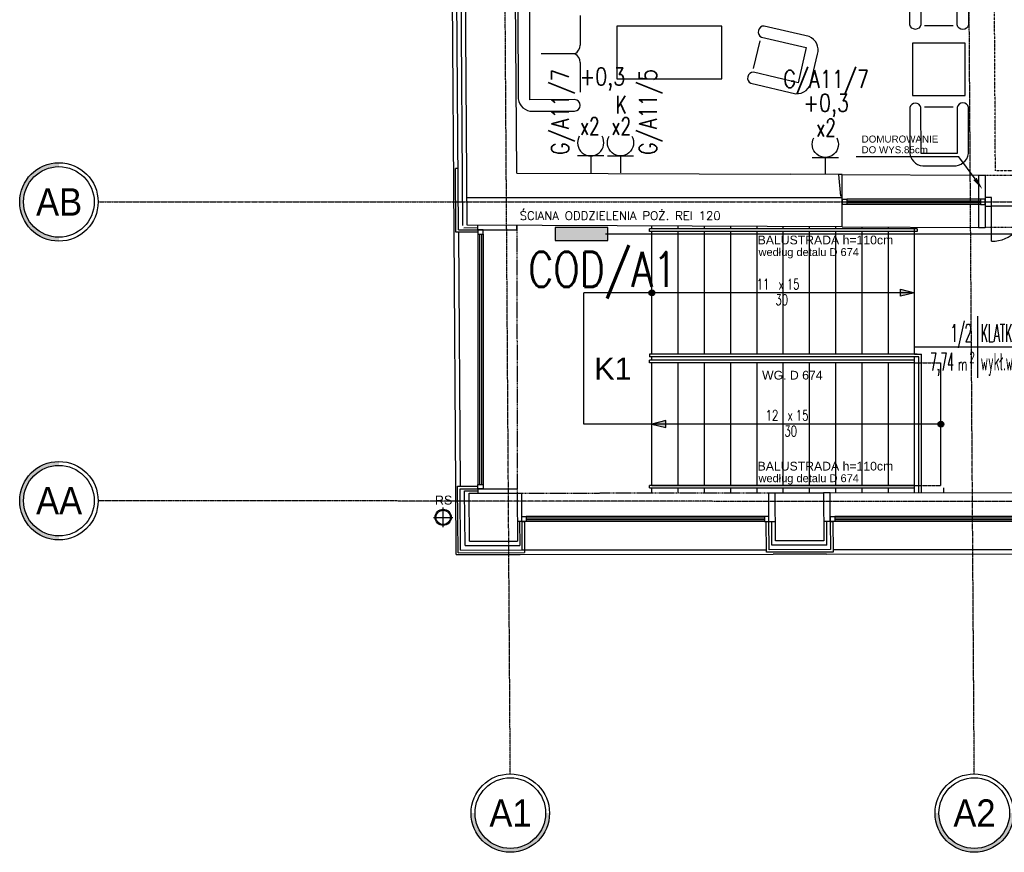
# Model space of a CAD drawing. Header units: inches. Extents: x -145354 to -97635, y 38777 to 78670.
# Tile 133 of 231: x -143289 to -142164, y 57854 to 58805. Entities that reach past the tile are written whole.
import ezdxf
from ezdxf.enums import TextEntityAlignment as Align

# ---------------------------------------------------------------- set-up
doc = ezdxf.new("R2010")
doc.units = ezdxf.units.IN
doc.header["$MEASUREMENT"] = 0
for name, pattern in [('CENTER', [2, 1.25, -0.25, 0.25, -0.25]), ('DASHDOT', [1, 0.5, -0.25, 0, -0.25]), ('DASHED2', [0.375, 0.25, -0.125]), ('DIVIDE', [31.75, 12.7, -6.35, 0, -6.35, 0, -6.35])]:
    doc.linetypes.add(name, pattern=pattern)
doc.layers.get('0').update_dxf_attribs({"color": 101})
for name, color, linetype in [('Drz---drzwi', 5, 'Continuous'), ('E-OPIS_POM', 6, 'Continuous'), ('E35', 6, 'Continuous'), ('E50', 3, 'Continuous'), ('Ele-balustrada', 64, 'Continuous'), ('Ins-ppoz-opis', 240, 'Continuous'), ('Ins-wod', 152, 'Continuous'), ('Ins-wod-opis', 155, 'Continuous'), ('Okn---okna', 5, 'Continuous'), ('Opis-spadki', 61, 'Continuous'), ('Opis-wykonczen', 2, 'Continuous'), ('Os-osie glowne', 8, 'CENTER'), ('Os-osie-opis', 8, 'Continuous'), ('Sc-cegla pelna', 32, 'Continuous'), ('Sc-gazobeton', 45, 'Continuous'), ('Sc-izolacja term-obrys', 132, 'Continuous'), ('Sc-izolacja term-styropian', 151, 'STYROPIAN-KA'), ('Sc-kamien', 31, 'Continuous'), ('Sc-nad', 5, 'DASHED2'), ('Sc-nadproza kon', 5, 'DASHED2'), ('Sch-opis', 51, 'Continuous'), ('Sch-widok', 12, 'Continuous'), ('Suf-widok', 8, 'Continuous'), ('W-idok', 9, 'Continuous'), ('Wym-zew', 9, 'Continuous'), ('Wyp-meble', 155, 'Continuous')]:
    doc.layers.add(name, color=color, linetype=linetype)
doc.layers.get('Wym-zew').off()
doc.styles.add('dwg_opis duży', font='ARIAL.TTF', dxfattribs={"width": 0.9})
doc.styles.add('KA wymiar', font='romans.shx', dxfattribs={"width": 0.6})
doc.styles.add('ROMANS', font='romans', dxfattribs={"width": 0.85})
doc.styles.add('TYTUL2', font='ARIAL.TTF')
doc.linetypes.add('BATTING', pattern='A,0.0001,-0.1,[134,ltypeshp.shx,S=0.1,R=0,X=-0.1,Y=0],-0.2,[134,ltypeshp.shx,S=0.1,R=180,X=0.1,Y=0],-0.1', length=0.4001)
doc.linetypes.add('STYROPIAN-KA', pattern='A,0.0001,-0.1,[135,ltypeshp.shx,S=0.1,R=0,X=-0.1,Y=0],0,[135,ltypeshp.shx,S=0.1,R=180,X=0.1,Y=0],-0.1', length=0.2001)
doc.linetypes.add('ZIGZAG', pattern='A,0.00254,-5.08,[131,ltypeshp.shx,S=5.08,R=0,X=-5.08,Y=0],-10.16,[131,ltypeshp.shx,S=5.08,R=180,X=5.08,Y=0],-5.08', length=20.32254)

# ---------------------------------------------------------------- blocks, each defined once
blk = doc.blocks.new('pow')
for p, q in [((0, 0.523), (0, -0.523)), ((-1.075, 0), (1.78, 0))]:
    blk.add_line(p, q)
at = {"style": 'KA wymiar', "width": 0.6}
for s, height, p in [('2', 0.18, (-0.139, -0.27)), ('m', 0.21, (-0.333, -0.401))]:
    blk.add_text(s, height=height, dxfattribs=at).set_placement(p)
at = {"style": 'KA wymiar'}
for tag, width, p in [('01', 0.7, (-0.131, 0.084)), ('000.00', 0.6, (-0.364, -0.401))]:
    blk.add_attdef(tag, text='', height=0.3, dxfattribs=dict(at, width=width)).set_placement(p, align=Align.RIGHT)
blk.add_attdef('POMIESZCZENIE', (0.071, 0.084), '', height=0.3, dxfattribs=at)
at = {"style": 'KA wymiar', "width": 0.8}
blk.add_attdef('POSADZKA', (0.071, -0.401), '', height=0.3, dxfattribs=at)
blk = doc.blocks.new('g2')
at = {"layer": 'E35'}
blk.add_line((15, 19.3), (-15, 19.3), dxfattribs=at)
blk.add_arc((0, 34.3), 15, 150, 30, dxfattribs=at)
at = {"layer": 'E50'}
blk.add_line((0, 19.3), (0, 0), dxfattribs=at)
blk = doc.blocks.new('podowojna kanapa')
at = {"layer": 'Wyp-meble'}
for p, q in [((57.4, -21.5), (57.4, -55.5)), ((57.4, -75.4), (57.4, -109.3))]:
    blk.add_line(p, q, dxfattribs=at)
blk.add_lwpolyline([(51, -130.9, 0.969502), (51, -117.7), (0, -117.7), (0, -13.2), (51, -13.2, 0.969502), (51, 0), (0, 0, 0.371033), (-13.6, -17.2), (-13.6, -113.7, 0.371033), (0, -130.9)], format="xyb", close=True, dxfattribs=at)
blk.add_lwpolyline([(51.4, -65.4), (12.8, -65.4)], dxfattribs=at)
for centre, start, end in [((46, -55.4), 298.4028, 359.7038), ((46, -75.5), 0.2962, 61.5972)]:
    blk.add_arc(centre, 11.4, start, end, dxfattribs=at)
blk = doc.blocks.new('fotel_podstawowy')
at = {"layer": 'Wyp-meble'}
blk.add_lwpolyline([(12.8, -0.2), (12.8, -52.7, -0.814277), (0, -52.7), (0, 0, -0.403655), (18.1, 13.9), (49.6, 13.9, -0.380123), (67.1, 0), (67.1, -52.7, -0.804356), (54, -52.7), (54, -0.3)], format="xyb", close=True, dxfattribs=at)
blk.add_lwpolyline([(17, -53.5), (49.5, -53.5)], dxfattribs=at)
blk = doc.blocks.new('ozn_schody-kółko_d14')
at = {"ltscale": 25}
h = blk.add_hatch(color=256, dxfattribs=at)
edge = h.paths.add_edge_path()
edge.add_arc((0, 0), 3.33, 0, 360)
at = {"ltscale": 7}
blk.add_circle((0, 0), 3.33, dxfattribs=at)
blk = doc.blocks.new('ozn_schody-strzałka8x16')
at = {"ltscale": 25}
blk.add_hatch(color=256, dxfattribs=at).paths.add_polyline_path([(0, 0), (-4, -16), (4, -16)])
blk.add_lwpolyline([(0, 0), (-4, -16), (4, -16)], close=True, dxfattribs=at)
blk = doc.blocks.new('ozn_opis-schodów1-rzut')
at = {"style": 'ROMANS', "width": 0.7}
blk.add_text('x', height=12, dxfattribs=at).set_placement((-3.3, 3))
at = {"ltscale": 25, "style": 'ROMANS', "width": 0.7}
blk.add_attdef('Ilość', text='', height=12, dxfattribs=at).set_placement((-7.7, 3), align=Align.RIGHT)
blk.add_attdef('Wysokość', (6.2, 3), '', height=12, dxfattribs=at)
blk.add_attdef('Długość', text='', height=12, dxfattribs=at).set_placement((0.4, -15), align=Align.CENTER)
blk = doc.blocks.new('_DKGJHF')
at = {"ltscale": 7}
for p, q in [((-21.1, -77), (35.9, -77)), ((-5, -145.5), (-105, -145.5)), ((-5, -147.5), (-105, -147.5))]:
    blk.add_line(p, q, dxfattribs=at)
for points in [[(5, -7.5), (5, 0), (-5, 0), (-5, -7.5)], [(5, -155), (5, -147.5), (-5, -147.5), (-5, -155)]]:
    blk.add_lwpolyline(points, close=True, dxfattribs=at)
for points in [[(-45, -7.5), (-5, -7.5)], [(-5, -147.5), (-5, -7.5)]]:
    blk.add_lwpolyline(points, dxfattribs=at)
for centre, radius, start, end in [((-5, -7.5), 40, 180, 270), ((-5, -147.5), 100, 90, 180)]:
    blk.add_arc(centre, radius, start, end)
blk = doc.blocks.new('rura_spustowa')
at = {"layer": 'Ins-wod', "linetype": 'Continuous'}
for p, q in [((0, -11.2), (0, 11.2)), ((-11.2, 0), (11.2, 0))]:
    blk.add_line(p, q, dxfattribs=at)
at = {"layer": 'Ins-wod', "linetype": 'Continuous', "ltscale": 25}
for radius in [9.25, 8.25]:
    blk.add_circle((0, 0), radius, dxfattribs=at)
blk = doc.blocks.new('_opis_osi_liczbowy')
blk.add_hatch(color=256).paths.add_polyline_path([(32, 32), (32, 28.8, -1), (32, -28.8), (32, -32, 1)])
for radius in [32, 28.8]:
    blk.add_circle((32, 0), radius)
at = {"style": 'dwg_opis duży', "width": 0.9}
blk.add_attdef('AXNAMEH', text='', height=22.4, rotation=90, dxfattribs=at).set_placement((32, 0), align=Align.MIDDLE_CENTER)
blk = doc.blocks.new('_opis_osi')
blk.add_hatch(color=256).paths.add_polyline_path([(32, -32), (28.8, -32, -1), (-28.8, -32), (-32, -32, 1)])
for radius in [32, 28.8]:
    blk.add_circle((0, -32), radius)
at = {"style": 'dwg_opis duży', "width": 0.9}
blk.add_attdef('AXNAMEV', text='', height=22.4, rotation=90, dxfattribs=at).set_placement((0, -32), align=Align.MIDDLE_CENTER)
blk = doc.blocks.new('296')
at = {"layer": 'Okn---okna'}
for p, q in [((6, 0), (0, 0)), ((0, 0), (0, -2)), ((6, -5), (6, 0)), ((0, -2), (0, -5)), ((0, -5), (0, -291)), ((0, -5), (6, -5)), ((2, -5), (2, -291)), ((4, -5), (4, -291)), ((6, -5), (6, -291)), ((0, -294), (0, -291)), ((0, -291), (6, -291)), ((6, -291), (6, -296)), ((0, -296), (0, -294)), ((6, -296), (0, -296))]:
    blk.add_line(p, q, dxfattribs=at)
blk = doc.blocks.new('okkkkk')
at = {"layer": 'Okn---okna'}
for p, q in [((0, -6), (0, 0)), ((0, 0), (2, 0)), ((2, 0), (5, 0)), ((5, 0), (5, -6)), ((277, 0), (5, 0)), ((280, 0), (277, 0)), ((277, 0), (277, -6)), ((282, 0), (280, 0)), ((282, -6), (282, 0)), ((5, -6), (0, -6)), ((277, -2), (5, -2)), ((277, -4), (5, -4)), ((277, -6), (5, -6)), ((277, -6), (282, -6))]:
    blk.add_line(p, q, dxfattribs=at)
blk = doc.blocks.new('334')
at = {"layer": 'Okn---okna'}
for p, q in [((0, 0), (0, 6)), ((0, 6), (2, 6)), ((5, 0), (0, 0)), ((2, 6), (5, 6)), ((5, 6), (5, 0)), ((329, 6), (5, 6)), ((329, 4), (5, 4)), ((329, 2), (5, 2)), ((332, 6), (329, 6)), ((329, 6), (329, 0)), ((334, 6), (332, 6)), ((334, 0), (334, 6)), ((329, 0), (5, 0)), ((329, 0), (334, 0))]:
    blk.add_line(p, q, dxfattribs=at)
blk = doc.blocks.new('163')
at = {"layer": 'Okn---okna'}
for p, q in [((0, 0), (0, 6)), ((0, 6), (2, 6)), ((5, 0), (0, 0)), ((2, 6), (5, 6)), ((5, 6), (5, 0)), ((158, 6), (5, 6)), ((158, 4), (5, 4)), ((158, 2), (5, 2)), ((161, 6), (158, 6)), ((158, 6), (158, 0)), ((163, 6), (161, 6)), ((163, 0), (163, 6)), ((158, 0), (5, 0)), ((158, 0), (163, 0))]:
    blk.add_line(p, q, dxfattribs=at)

msp = doc.modelspace()

# ---------------------------------------------------------------- hatches: boundary and pattern name
at = {"layer": 'E50'}
msp.add_hatch(color=256, dxfattribs=at).paths.add_polyline_path([(-142677.35, 58567.3), (-142677.35, 58552.3), (-142617.35, 58552.3), (-142617.35, 58567.3)])

# ---------------------------------------------------------------- linework, layer by layer
at = {"layer": 'E35'}
msp.add_line((-142233.75, 58269.74), (-142233.75, 58264.41), dxfattribs=at)
at = {"layer": 'E50'}
msp.add_line((-142620, 58560), (-142030, 58560), dxfattribs=at)
msp.add_lwpolyline([(-142617.35, 58567.3), (-142677.35, 58567.3), (-142677.35, 58552.3), (-142617.35, 58552.3)], close=True, dxfattribs=at)
at = {"layer": 'Ele-balustrada'}
for p, q in [((-142263.74, 58565.75), (-142569.74, 58565.75)), ((-142569.74, 58562.75), (-142569.74, 58565.75)), ((-142263.74, 58565.75), (-142263.74, 58562.75)), ((-142263.74, 58562.75), (-142569.74, 58562.75)), ((-142263.74, 58422.75), (-142569.74, 58422.75)), ((-142569.74, 58422.75), (-142569.74, 58419.75)), ((-142261.74, 58419.75), (-142569.74, 58419.75)), ((-142266.74, 58422.75), (-142258.74, 58422.75)), ((-142261.74, 58264.42), (-142261.74, 58419.75)), ((-142258.74, 58264.42), (-142258.74, 58422.75)), ((-142569.74, 58412.75), (-142569.74, 58415.75)), ((-142266.74, 58412.75), (-142569.74, 58412.75)), ((-142266.74, 58272.75), (-142569.74, 58272.75)), ((-142569.74, 58269.75), (-142569.74, 58272.75)), ((-142569.74, 58269.75), (-142266.74, 58269.75))]:
    msp.add_line(p, q, dxfattribs=at)
msp.add_lwpolyline([(-142266.74, 58415.75), (-142569.74, 58415.75)], dxfattribs=at)
at = {"layer": 'Ins-ppoz-opis', "linetype": 'ZIGZAG', "ltscale": 0.025}
msp.add_lwpolyline([(-142349.46, 58601.13), (-142777.96, 58601.13)], dxfattribs=at)
at = {"layer": 'Okn---okna'}
for p, q in [((-142787.71, 58561.86), (-142785.77, 58271.84)), ((-142370.9, 58264.32), (-142028.78, 58264.56)), ((-142715.28, 58198.91), (-142435.97, 58199.25)), ((-142359.97, 58199.33), (-142031.75, 58199.56))]:
    msp.add_line(p, q, dxfattribs=at)
at = {"layer": 'Opis-wykonczen'}
msp.add_lwpolyline([(-142197.74, 58622.79), (-142216.16, 58648.16), (-142333.65, 58648.16)], dxfattribs=at)
msp.add_solid([(-142195.85, 58624.16), (-142189.51, 58611.47), (-142199.63, 58621.42)], dxfattribs=at)
at = {"layer": 'Os-osie glowne'}
for p, q in [((-142728.57, 57943.12), (-142756.37, 62104.61)), ((-142198.56, 57943.12), (-142226.36, 62104.61)), ((-138010.88, 58249.76), (-143199.4, 58255.24))]:
    msp.add_line(p, q, dxfattribs=at)
msp.add_lwpolyline([(-143199.4, 58596.54), (-138010.88, 58596.54)], dxfattribs=at)
at = {"layer": 'Sc-cegla pelna'}
for p, q in [((-142721.16, 58629.55), (-142722.55, 58838.6)), ((-142721.16, 58629.55), (-142408.42, 58628.27)), ((-142775.71, 58263.85), (-142720.71, 58263.9)), ((-142775.35, 58208.85), (-142775.71, 58263.85)), ((-142720.71, 58263.9), (-142720.35, 58208.9)), ((-142425.9, 58264.27), (-142370.9, 58264.32)), ((-142425.54, 58209.27), (-142425.9, 58264.27)), ((-142370.9, 58264.32), (-142370.54, 58209.32)), ((-142370.9, 58264.32), (-142370.54, 58209.32)), ((-142775.35, 58208.85), (-142720.35, 58208.9)), ((-142370.54, 58209.32), (-142425.54, 58209.27))]:
    msp.add_line(p, q, dxfattribs=at)
for points in [[(-142777.76, 58569.82), (-142779.6, 58844.93)], [(-142351.12, 58603.1), (-142353.37, 58628.08), (-142408.42, 58628.27)], [(-142349.46, 58603.1), (-142351.12, 58603.1)], [(-142349.46, 58603.1), (-142351.12, 58603.1)], [(-142349.46, 58568.08), (-142349.46, 58603.1)], [(-142349.46, 58568.08), (-142777.76, 58569.82)]]:
    msp.add_lwpolyline(points, dxfattribs=at)
at = {"layer": 'Sc-gazobeton'}
for p, q in [((-142349.46, 58627.95), (-142353.37, 58628.08)), ((-142349.46, 58603.1), (-142349.46, 58627.95)), ((-142193.71, 58627.18), (-142186.28, 58627.18)), ((-142186.28, 58627.18), (-142186.28, 58567.26)), ((-142765.59, 58564.71), (-142765.59, 58569.77)), ((-142765.59, 58564.77), (-142721.08, 58564.77)), ((-142721.08, 58564.77), (-142721.08, 58569.59)), ((-142193.71, 58567.26), (-142186.28, 58567.26)), ((-142765.59, 58268.88), (-142765.59, 58263.88)), ((-142765.59, 58268.86), (-142720.72, 58268.86)), ((-142715.5, 58231.35), (-142715.5, 58263.91)), ((-142433.18, 58264.26), (-142425.9, 58264.27)), ((-142433.18, 58231.35), (-142433.18, 58264.26)), ((-142363.18, 58264.32), (-142370.9, 58264.32)), ((-142363.18, 58231.35), (-142363.18, 58264.32)), ((-142715.5, 58231.35), (-142720.5, 58231.35)), ((-142433.18, 58231.35), (-142425.68, 58231.35)), ((-142363.18, 58231.35), (-142370.68, 58231.35))]:
    msp.add_line(p, q, dxfattribs=at)
at = {"layer": 'Sc-izolacja term-obrys'}
for p, q in [((-142787.73, 58564.86), (-142789.62, 58847.92)), ((-142787.73, 58564.86), (-142765.59, 58564.77)), ((-142785.75, 58268.84), (-142765.59, 58268.86)), ((-142785.28, 58198.84), (-142785.75, 58268.84)), ((-142715.5, 58231.35), (-142715.28, 58198.91)), ((-142432.97, 58199.26), (-142433.18, 58231.35)), ((-142363.18, 58231.35), (-142362.97, 58199.33)), ((-142785.28, 58198.84), (-142715.28, 58198.91)), ((-142362.97, 58199.33), (-142432.97, 58199.26))]:
    msp.add_line(p, q, dxfattribs=at)
at = {"layer": 'Sc-izolacja term-styropian', "linetype": 'BATTING', "ltscale": 0.1}
for p, q in [((-142781.53, 58567.15), (-142765.59, 58567.17)), ((-142780.73, 58266.35), (-142765.59, 58266.36)), ((-142718, 58231.35), (-142717.81, 58203.91))]:
    msp.add_line(p, q, dxfattribs=at)
at = {"layer": 'Sc-izolacja term-styropian', "linetype": 'BATTING', "ltscale": 0.25}
for p, q in [((-142780.31, 58203.85), (-142780.73, 58266.35)), ((-142780.31, 58203.85), (-142717.81, 58203.91)), ((-142367.16, 58204.32), (-142429.66, 58204.26))]:
    msp.add_line(p, q, dxfattribs=at)
at = {"layer": 'Sc-izolacja term-styropian', "linetype": 'BATTING', "ltscale": 0.15}
for p, q in [((-142429.66, 58204.26), (-142429.68, 58231.21)), ((-142367.16, 58204.32), (-142367.18, 58230.78))]:
    msp.add_line(p, q, dxfattribs=at)
at = {"layer": 'Sc-izolacja term-styropian', "linetype": 'BATTING', "ltscale": 0.25}
msp.add_lwpolyline([(-142782.76, 58569.79), (-142784.6, 58844.89)], dxfattribs=at)
at = {"layer": 'Sc-kamien'}
for p, q in [((-142790.7, 58561.86), (-142791.19, 58634.86)), ((-142788.2, 58634.86), (-142791.19, 58634.86)), ((-142765.59, 58564.71), (-142765.59, 58561.86)), ((-142765.59, 58561.86), (-142790.7, 58561.86)), ((-142788.77, 58271.84), (-142765.59, 58271.86)), ((-142788.26, 58195.84), (-142788.77, 58271.84)), ((-142715.5, 58231.35), (-142712.5, 58231.35)), ((-142712.5, 58231.35), (-142712.26, 58195.91)), ((-142435.95, 58196.26), (-142436.18, 58231.35)), ((-142436.18, 58231.35), (-142433.18, 58231.35)), ((-142363.18, 58231.35), (-142360.18, 58231.35)), ((-142360.18, 58231.35), (-142359.95, 58196.33)), ((-142788.26, 58195.84), (-142712.26, 58195.91)), ((-142359.95, 58196.33), (-142435.95, 58196.26))]:
    msp.add_line(p, q, dxfattribs=at)
at = {"layer": 'Sc-nad', "ltscale": 4}
for p, q in [((-142721.08, 58569.59), (-142720.71, 58263.9)), ((-142720.71, 58263.9), (-142425.9, 58264.27))]:
    msp.add_line(p, q, dxfattribs=at)
at = {"layer": 'Sc-nadproza kon', "linetype": 'DASHDOT', "ltscale": 0.5}
msp.add_line((-142186.28, 58627.18), (-142031.28, 58626.6), dxfattribs=at)
msp.add_lwpolyline([(-142031.28, 58566.6), (-142186.28, 58567.32)], dxfattribs=at)
at = {"layer": 'Sch-opis'}
msp.add_line((-142266.74, 58492.75), (-142644.74, 58492.75), dxfattribs=at)
msp.add_lwpolyline([(-142236.74, 58342.75), (-142644.74, 58342.75), (-142644.74, 58492.75)], dxfattribs=at)
at = {"layer": 'Sch-widok'}
for p, q in [((-142566.74, 58565.75), (-142566.74, 58568.93)), ((-142536.74, 58565.75), (-142536.74, 58568.8)), ((-142506.74, 58565.75), (-142506.74, 58568.67)), ((-142476.74, 58565.75), (-142476.74, 58568.54)), ((-142446.74, 58565.75), (-142446.74, 58568.41)), ((-142416.74, 58565.75), (-142416.74, 58568.28)), ((-142386.74, 58565.75), (-142386.74, 58568.16)), ((-142356.74, 58565.75), (-142356.74, 58568.03)), ((-142326.74, 58565.75), (-142326.74, 58567.9)), ((-142296.74, 58565.75), (-142296.74, 58567.77)), ((-142266.74, 58562.75), (-142566.74, 58562.75)), ((-142566.74, 58422.75), (-142566.74, 58562.75)), ((-142536.74, 58422.75), (-142536.74, 58562.75)), ((-142506.74, 58422.75), (-142506.74, 58562.75)), ((-142476.74, 58422.75), (-142476.74, 58562.75)), ((-142446.74, 58422.75), (-142446.74, 58562.75)), ((-142416.74, 58422.75), (-142416.74, 58562.75)), ((-142386.74, 58422.75), (-142386.74, 58562.75)), ((-142356.74, 58422.75), (-142356.74, 58562.75)), ((-142326.74, 58422.75), (-142326.74, 58562.75)), ((-142296.74, 58422.75), (-142296.74, 58562.75)), ((-142266.74, 58422.75), (-142266.74, 58562.75)), ((-142266.74, 58422.75), (-142566.74, 58422.75)), ((-142266.74, 58412.75), (-142566.74, 58412.75)), ((-142566.74, 58272.75), (-142266.74, 58272.75))]:
    msp.add_line(p, q, dxfattribs=at)
at = {"layer": 'Sch-widok', "linetype": 'DASHED2', "ltscale": 0.5}
for p, q in [((-142266.74, 58412.75), (-142236.74, 58412.75)), ((-142266.74, 58272.75), (-142236.74, 58272.75))]:
    msp.add_line(p, q, dxfattribs=at)
at = {"layer": 'Sch-widok'}
for points in [[(-142266.74, 58422.75), (-142266.74, 58567.64)], [(-142566.74, 58415.75), (-142566.74, 58419.75)], [(-142266.74, 58264.38), (-142266.74, 58419.75)], [(-142566.74, 58272.75), (-142566.74, 58412.75)], [(-142536.74, 58272.75), (-142536.74, 58412.75)], [(-142506.74, 58272.75), (-142506.74, 58412.75)], [(-142476.74, 58272.75), (-142476.74, 58412.75)], [(-142446.74, 58272.75), (-142446.74, 58412.75)], [(-142416.74, 58272.75), (-142416.74, 58412.75)], [(-142386.74, 58272.75), (-142386.74, 58412.75)], [(-142356.74, 58272.75), (-142356.74, 58412.75)], [(-142326.74, 58272.75), (-142326.74, 58412.75)], [(-142296.74, 58272.75), (-142296.74, 58412.75)], [(-142236.74, 58272.75), (-142236.74, 58412.75)], [(-142566.74, 58264.01), (-142566.74, 58269.75)], [(-142536.74, 58264.05), (-142536.74, 58269.75)], [(-142506.74, 58264.09), (-142506.74, 58269.75)], [(-142476.74, 58264.12), (-142476.74, 58269.75)], [(-142446.74, 58264.16), (-142446.74, 58269.75)], [(-142416.74, 58264.2), (-142416.74, 58269.75)], [(-142386.74, 58264.23), (-142386.74, 58269.75)], [(-142356.74, 58264.27), (-142356.74, 58269.75)], [(-142326.74, 58264.3), (-142326.74, 58269.75)], [(-142296.74, 58264.34), (-142296.74, 58269.75)]]:
    msp.add_lwpolyline(points, dxfattribs=at)
at = {"layer": 'Suf-widok', "linetype": 'DIVIDE', "ltscale": 0.02}
msp.add_line((-142174.44, 58632.13), (-142188.15, 61158.54), dxfattribs=at)
msp.add_lwpolyline([(-142188.15, 61158.54), (-141998.53, 61158.54), (-141988.47, 58631.43), (-142174.44, 58632.13)], dxfattribs=at)
at = {"layer": 'W-idok'}
for p, q in [((-142792.71, 58561.82), (-142794.62, 58847.89)), ((-142790.77, 58271.83), (-142792.71, 58561.82)), ((-142790.25, 58193.84), (-142790.77, 58271.83)), ((-142790.25, 58193.84), (-142717.27, 58193.91)), ((-142717.27, 58193.91), (-142428.46, 58194.26)), ((-142367.46, 58194.32), (-142428.46, 58194.26)), ((-142367.47, 58194.32), (-142024.25, 58194.56))]:
    msp.add_line(p, q, dxfattribs=at)
at = {"layer": 'W-idok', "linetype": 'Continuous'}
msp.add_line((-142349.46, 58627.95), (-142193.71, 58627.18), dxfattribs=at)
for points in [[(-142193.71, 58627.18), (-142193.71, 58567.26)], [(-142349.46, 58568.08), (-142193.71, 58567.26)]]:
    msp.add_lwpolyline(points, dxfattribs=at)
at = {"layer": 'Wyp-meble'}
for points in [[(-142606.81, 58737.21), (-142486.81, 58737.21), (-142486.81, 58797.21), (-142606.81, 58797.21)], [(-142268.99, 58718.11), (-142208.99, 58718.11), (-142208.99, 58778.11), (-142268.99, 58778.11)]]:
    msp.add_lwpolyline(points, close=True, dxfattribs=at)

# ---------------------------------------------------------------- block references
for name, p in [('163', (-142349.28, 58593.58)), ('296', (-142765.59, 58564.81)), ('334', (-142362.93, 58231.35))]:
    msp.add_blockref(name, p)
at = {"layer": 'Drz---drzwi', "rotation": 90}
msp.add_blockref('_DKGJHF', (-142186.28, 58596.58), dxfattribs=at)
at = {"layer": 'E-OPIS_POM'}
ref = msp.add_blockref('pow', (-142194.85, 58430.93), dxfattribs=dict(at, xscale=67.5, yscale=67.5, zscale=67.5))
ref.add_attrib('000.00', '7,74', dxfattribs={"layer": '0', "height": 20.25, "style": 'KA wymiar', "width": 0.448374}).set_placement((-142221.77, 58403.87), align=Align.RIGHT)
ref.add_attrib('01', '1/2', dxfattribs={"layer": '0', "height": 20.25, "style": 'KA wymiar', "width": 0.448374}).set_placement((-142201.47, 58436.63), align=Align.RIGHT)
ref.add_attrib('POMIESZCZENIE', 'KLATKA SCHODOWA', (-142191.28, 58436.63), dxfattribs={"layer": '0', "height": 20.25, "style": 'KA wymiar', "width": 0.448374})
ref.add_attrib('POSADZKA', 'wykł.winyl. P24A', (-142191.28, 58403.87), dxfattribs={"layer": '0', "height": 20.25, "style": 'KA wymiar', "width": 0.448374})
at = {"layer": 'E35'}
msp.add_blockref('g2', (-142636.74, 58629.85), dxfattribs=at)
at = {"layer": 'E35', "xscale": -1}
for p in [(-142602.69, 58629.85), (-142368.75, 58628.13)]:
    msp.add_blockref('g2', p, dxfattribs=at)
at = {"layer": 'Os-osie-opis'}
ref = msp.add_blockref('_opis_osi', (-143199.4, 58596.54), dxfattribs=dict(at, xscale=1.400000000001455, yscale=1.400000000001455, zscale=1.4, rotation=270))
ref.add_attrib('AXNAMEV', 'AB', dxfattribs={"layer": '0', "height": 31.36, "style": 'dwg_opis duży', "width": 0.9}).set_placement((-143243.97, 58596.54), align=Align.MIDDLE_CENTER)
ref = msp.add_blockref('_opis_osi', (-143199.4, 58255.24), dxfattribs=dict(at, xscale=1.400000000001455, yscale=1.400000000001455, zscale=1.4, rotation=270))
ref.add_attrib('AXNAMEV', 'AA', dxfattribs={"layer": '0', "height": 31.36, "style": 'dwg_opis duży', "width": 0.9}).set_placement((-143243.97, 58255.24), align=Align.MIDDLE_CENTER)
ref = msp.add_blockref('_opis_osi_liczbowy', (-142728.57, 57943.12), dxfattribs=dict(at, xscale=1.400000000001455, yscale=1.400000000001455, zscale=1.4, rotation=270))
ref.add_attrib('AXNAMEH', 'A1', dxfattribs={"layer": '0', "height": 31.36, "style": 'dwg_opis duży', "width": 0.9}).set_placement((-142728.36, 57898.34), align=Align.MIDDLE_CENTER)
ref = msp.add_blockref('_opis_osi_liczbowy', (-142198.56, 57943.12), dxfattribs=dict(at, xscale=1.400000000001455, yscale=1.400000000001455, zscale=1.4, rotation=270))
ref.add_attrib('AXNAMEH', 'A2', dxfattribs={"layer": '0', "height": 31.36, "style": 'dwg_opis duży', "width": 0.9}).set_placement((-142198.35, 57898.34), align=Align.MIDDLE_CENTER)
at = {"layer": 'Sc-kamien'}
msp.add_blockref('okkkkk', (-142715.36, 58237.35), dxfattribs=at)
at = {"layer": 'Sch-opis'}
ref = msp.add_blockref('ozn_opis-schodów1-rzut', (-142418.91, 58493.68), dxfattribs=at)
ref.add_attrib('Ilość', '11', dxfattribs={"layer": '0', "ltscale": 25, "height": 12, "style": 'ROMANS', "width": 0.7}).set_placement((-142432.66, 58496.68), align=Align.RIGHT)
ref.add_attrib('Wysokość', '15', (-142412.69, 58496.68), dxfattribs={"layer": '0', "ltscale": 25, "height": 12, "style": 'ROMANS', "width": 0.7})
ref.add_attrib('Długość', '30', dxfattribs={"layer": '0', "ltscale": 25, "height": 12, "style": 'ROMANS', "width": 0.7}).set_placement((-142418.5, 58478.68), align=Align.CENTER)
for p in [(-142566.74, 58492.75), (-142236.74, 58342.75)]:
    msp.add_blockref('ozn_schody-kółko_d14', p, dxfattribs=at)
at = {"layer": 'Sch-opis', "xscale": -1, "rotation": 270}
msp.add_blockref('ozn_schody-strzałka8x16', (-142266.74, 58492.75), dxfattribs=at)
at = {"layer": 'Sch-opis'}
ref = msp.add_blockref('ozn_opis-schodów1-rzut', (-142408.67, 58343.68), dxfattribs=at)
ref.add_attrib('Ilość', '12', dxfattribs={"layer": '0', "ltscale": 25, "height": 12, "style": 'ROMANS', "width": 0.7}).set_placement((-142422.42, 58346.68), align=Align.RIGHT)
ref.add_attrib('Wysokość', '15', (-142402.45, 58346.68), dxfattribs={"layer": '0', "ltscale": 25, "height": 12, "style": 'ROMANS', "width": 0.7})
ref.add_attrib('Długość', '30', dxfattribs={"layer": '0', "ltscale": 25, "height": 12, "style": 'ROMANS', "width": 0.7}).set_placement((-142408.25, 58328.68), align=Align.CENTER)
at = {"layer": 'Sch-opis', "rotation": 90}
msp.add_blockref('ozn_schody-strzałka8x16', (-142566.74, 58342.75), dxfattribs=at)
at = {"layer": 'Wym-zew'}
msp.add_blockref('rura_spustowa', (-142805.27, 58236.18), dxfattribs=at)
at = {"layer": 'Wyp-meble', "extrusion": (0, 0, -1), "xscale": -1, "zscale": -1, "rotation": 0.1209593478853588}
msp.add_blockref('fotel_podstawowy', (142272.17, 58851.66), dxfattribs=at)
at = {"layer": 'Wyp-meble', "rotation": 0.120959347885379}
msp.add_blockref('podowojna kanapa', (-142706.4, 58831.07), dxfattribs=at)
at = {"layer": 'Wyp-meble', "extrusion": (0, 0, -1), "zscale": -1}
for p, rotation in [((142402.47, 58720.21), 103.1320057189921), ((142272.17, 58651.59), 179.8790406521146)]:
    msp.add_blockref('fotel_podstawowy', p, dxfattribs=dict(at, rotation=rotation))

# ---------------------------------------------------------------- texts
at = {"layer": 'E35', "style": 'ROMANS'}
for s, width, p in [('+0,3', 0.8, (-142623.35, 58736.73)), ('K', 0.7, (-142601.76, 58707.76)), ('+0,3', 0.8, (-142367.66, 58706.65)), ('x2', 0.7, (-142601.76, 58683.19)), ('x2', 0.7, (-142367.82, 58681.47))]:
    msp.add_text(s, height=20, dxfattribs=dict(at, width=width)).set_placement(p, align=Align.MIDDLE)
for s, rotation, width, p in [('G/A11/7', 360, 0.8, (-142367.78, 58735.63)), ('G/A11/7', 90, 0.8, (-142670.24, 58699.17)), ('G/A11/5', 90, 0.8, (-142569.89, 58699.17)), ('x2', 360, 0.7, (-142637.67, 58683.19))]:
    msp.add_text(s, height=20, rotation=rotation, dxfattribs=dict(at, width=width)).set_placement(p, align=Align.MIDDLE)
at = {"layer": 'E50', "style": 'ROMANS', "width": 0.8}
msp.add_text('COD/A1', height=40, dxfattribs=at).set_placement((-142708.28, 58499.46))
at = {"layer": 'Ins-ppoz-opis', "linetype": 'ZIGZAG', "ltscale": 0.038, "insert": (-142717.96, 58580.84), "char_height": 9.8, "width": 330.3997, "attachment_point": 4, "line_spacing_factor": 0.333333}
msp.add_mtext('{\\Fromans|c238;ŚCIANA ODDZIELENIA POŻ. REI 120}', dxfattribs=at)
at = {"layer": 'Ins-wod-opis', "style": 'TYTUL2'}
msp.add_text('RS', height=10.212, dxfattribs=at).set_placement((-142804.77, 58255.91), align=Align.MIDDLE)
at = {"layer": 'Opis-spadki', "style": 'TYTUL2'}
msp.add_text('K1', height=25, dxfattribs=at).set_placement((-142611.41, 58406.11), align=Align.MIDDLE)
at = {"layer": 'Opis-wykonczen', "style": 'TYTUL2'}
for s, p in [('DOMUROWANIE ', (-142327.21, 58664.38)), (' DO WYS.85cm', (-142330.4, 58652.16))]:
    msp.add_text(s, height=8, dxfattribs=at).set_placement(p)
at = {"layer": 'Sch-opis', "style": 'TYTUL2'}
for s, height, p in [('BALUSTRADA h=110cm', 10, (-142446.04, 58548.06)), ('według detalu D 674', 9, (-142445.01, 58534.74)), ('WG. D 674', 10, (-142440.96, 58393.62)), ('BALUSTRADA h=110cm', 10, (-142446.04, 58289.7)), ('według detalu D 674', 9, (-142445.01, 58276.39))]:
    msp.add_text(s, height=height, dxfattribs=at).set_placement(p)

doc.saveas('drawing.dxf')
